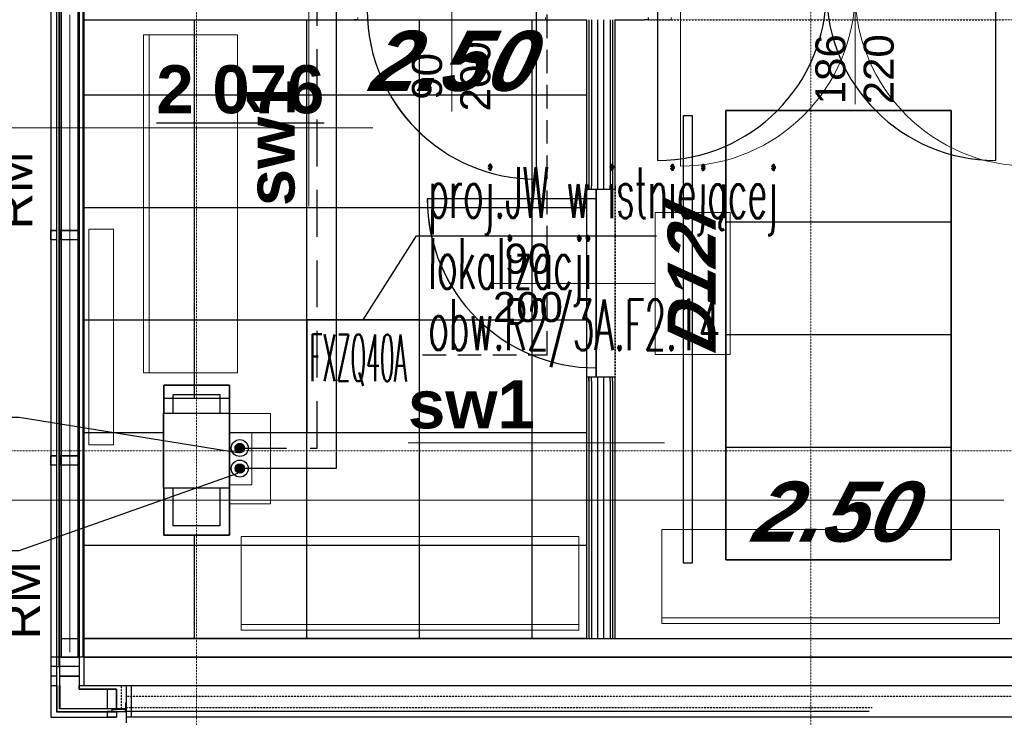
# Model space of a CAD drawing. Header units: millimetres. Extents: x -8838 to 31257, y -6224 to 3754.
# Tile 140 of 185: x -94 to 431, y -3617 to -3245. Entities that reach past the tile are written whole.
import ezdxf
from ezdxf.enums import TextEntityAlignment as Align

# ---------------------------------------------------------------- set-up
doc = ezdxf.new("R2010")
doc.units = ezdxf.units.MM
doc.header["$LTSCALE"] = 10
doc.header["$MEASUREMENT"] = 0
for name, pattern in [('DASHED', [0.75, 0.5, -0.25]), ('HIDDEN', [0.375, 0.25, -0.125]), ('rzut 2 pietra$0$ArchiTECH.PC 1. Line Type', [0.004, 0.003, -0.001]), ('rzut 2 pietra$0$ArchiTECH.PC 4. Line Type', [0.0028, 0.0003, -0.0025]), ('rzut 2 pietra$0$ArchiTECH.PC 5. Line Type', [0.0053, 0.003, -0.001, 0.0003, -0.001]), ('rzut 2 pietra$0$ArchiTECH.PC Solid Line Type', [0]), ('SUFIT_2 PIETRO$0$ArchiTECH.PC 1. Line Type', [0.004, 0.003, -0.001]), ('SUFIT_2 PIETRO$0$ArchiTECH.PC 4. Line Type', [0.0028, 0.0003, -0.0025]), ('SUFIT_2 PIETRO$0$ArchiTECH.PC Solid Line Type', [0])]:
    doc.linetypes.add(name, pattern=pattern)
doc.layers.get('0').update_dxf_attribs({"linetype": 'CONTINUOUS', "lineweight": 9})
for name, color, linetype, lineweight in [('_Etap_4_klimatyzator_w starej_lokalizacji', 4, 'CONTINUOUS', 30), ('_Etap_4_opis', 7, 'CONTINUOUS', 30), ('_Numer_jednostki', 11, 'CONTINUOUS', 30), ('IS_ARCH', 254, 'CONTINUOUS', 18), ('IS_FREON_GAZ', 22, 'DASHED', 30), ('IS_HC_FREON_CIECZ', 22, 'CONTINUOUS', 30), ('IS_UWAGI', 40, 'CONTINUOUS', 18)]:
    doc.layers.add(name, color=color, linetype=linetype, lineweight=lineweight)
for name, color, linetype in [('IS_HC_IZOLACJA', 42, 'CONTINUOUS'), ('IS_WK_KAN_SKROPLINY', 103, 'HIDDEN'), ('SUFIT_2 PIETRO$0$ELEM KONSTRUKCJI - inwent', 254, 'CONTINUOUS'), ('SUFIT_2 PIETRO$0$INWENTARYZACJA', 254, 'CONTINUOUS'), ('SUFIT_2 PIETRO$0$nr pom PB', 254, 'CONTINUOUS'), ('SUFIT_2 PIETRO$0$OŚWIETLENIE_KULAB', 254, 'CONTINUOUS'), ('SUFIT_2 PIETRO$0$sciany projektowane', 254, 'CONTINUOUS'), ('SUFIT_2 PIETRO$0$SUFIT NOWY 39', 254, 'CONTINUOUS'), ('SUFIT_2 PIETRO$0$TYP SUFITÓW_NOWYCH', 254, 'CONTINUOUS')]:
    doc.layers.add(name, color=color, linetype=linetype)
doc.layers.get('0').freeze()
doc.styles.add('romans1', font='simplex.shx', dxfattribs={"width": 0.8})
doc.styles.add('rzut 2 pietra$0$ArchiTECHStyle1', font='arial.ttf', dxfattribs={"height": 0.16})
doc.styles.add('rzut 2 pietra$0$ArchiTECHStyle2', font='arialbd.ttf', dxfattribs={"height": 0.192})
doc.styles.add('rzut 2 pietra$0$ArchiTECHStyle4', font='arialbi.ttf', dxfattribs={"oblique": 15, "height": 0.256})
doc.styles.add('SUFIT_2 PIETRO$0$ArchiTECHStyle1', font='arialbi.ttf', dxfattribs={"oblique": 15, "height": 0.32})
doc.styles.add('SUFIT_2 PIETRO$0$ArchiTECHStyle3', font='arialbd.ttf', dxfattribs={"height": 0.384})

# ---------------------------------------------------------------- blocks, each defined once
blk = doc.blocks.new('jw_FXZQ40A')
blk.add_lwpolyline([(0, 0), (60, 0), (60, 60), (0, 60)], close=True)
at = {"color": 7, "style": 'romans1', "width": 0.35}
blk.add_text('FXZQ40A', height=25, rotation=359.9189, dxfattribs=at).set_placement((1.49, 27.37))

msp = doc.modelspace()

# ---------------------------------------------------------------- hatches: boundary and pattern name
at = {"layer": 'IS_FREON_GAZ', "ltscale": 5}
msp.add_hatch(color=256, dxfattribs=at).paths.add_polyline_path([(25.6, -3473.38, 1), (20.6, -3473.38, 1)])
at = {"layer": 'IS_HC_FREON_CIECZ', "ltscale": 0.02}
msp.add_hatch(color=256, dxfattribs=at).paths.add_polyline_path([(25.62, -3484.33, 1), (20.62, -3484.33, 1)])

# ---------------------------------------------------------------- linework, layer by layer
at = {"layer": '_Etap_4_opis'}
for p, q in [((88.93, -3405.15), (117.37, -3360.34)), ((117.37, -3360.34), (245.25, -3360.34))]:
    msp.add_line(p, q, dxfattribs=at)
at = {"layer": '_Numer_jednostki'}
for points in [[(-201.96, -3457.01), (-94.41, -3457.01), (22.16, -3475.76)], [(-201.96, -3528.01), (-94.41, -3528.01), (22.16, -3486.78)]]:
    msp.add_lwpolyline(points, dxfattribs=at)
at = {"layer": 'IS_ARCH', "linetype": 'rzut 2 pietra$0$ArchiTECH.PC 5. Line Type'}
for p, q in [((0, 773.48), (0, -3884.07)), ((327.47, -3083.76), (327.16, -6167.91)), ((6151.81, -3474.83), (-3581.18, -3474.83))]:
    msp.add_line(p, q, dxfattribs=at)
at = {"layer": 'IS_ARCH', "linetype": 'rzut 2 pietra$0$ArchiTECH.PC Solid Line Type'}
for p, q in [((-60, 60), (-60, -3574.83)), ((-77.5, -238.83), (-77.5, -3584.83)), ((-74.59, -238.83), (-74.59, -3589.83)), ((-73.19, -3589.83), (-73.19, -238.83)), ((-72, -238.83), (-72, -3584.83)), ((-63, -3584.83), (-63, -238.83)), ((-60.5, -238.83), (-60.5, -3584.83)), ((-77.5, -1257), (-77.5, -3616.83)), ((-74.51, -1257), (-74.51, -3613.84)), ((-73.03, -1257), (-73.03, -3612.33)), ((-62.5, -1257), (-62.5, -3601.79)), ((-59.92, -3006.25), (-59.92, -3584.84)), ((59.99, -3207.8), (59.99, -3344.55)), ((351.01, -3218.21), (351.01, -3290.21)), ((136.07, -3222.34), (136.07, -3294)), ((-60.5, -3230.21), (-60.5, -3245.21)), ((258.01, -3230.21), (258.01, -3323.21)), ((-67.48, -3242.5), (-67.48, -3582.17)), ((181.07, -3240.21), (181.07, -3330.21)), ((-60.5, -3245.21), (84.07, -3245.21)), ((86.07, -3245.21), (84.07, -3245.21)), ((84.07, -3245.21), (86.07, -3245.21)), ((86.07, -3243.96), (86.07, -3245.21)), ((186.07, -3243.96), (186.07, -3245.21)), ((186.07, -3245.21), (188.07, -3245.21)), ((186.07, -3245.21), (188.07, -3245.21)), ((188.07, -3245.21), (208.01, -3245.21)), ((208.01, -3245.21), (208.01, -3333.67)), ((209.26, -3245.21), (209.26, -3333.67)), ((210.51, -3245.21), (210.51, -3333.67)), ((213.84, -3333.67), (213.84, -3245.21)), ((217.18, -3333.67), (217.18, -3245.21)), ((220.51, -3245.21), (220.51, -3333.67)), ((221.76, -3245.21), (221.76, -3333.67)), ((223.01, -3333.67), (223.01, -3245.21)), ((223.01, -3245.21), (251.01, -3245.21)), ((253.01, -3245.21), (251.01, -3245.21)), ((253.01, -3243.96), (253.01, -3245.21)), ((-28.18, -3253.23), (-28.18, -3433.23)), ((21.82, -3253.23), (-28.18, -3253.23)), ((-25.18, -3253.23), (-25.18, -3433.23)), ((21.82, -3433.23), (21.82, -3253.23)), ((-163.02, -3302.69), (93.99, -3302.69)), ((208.01, -3335.67), (208.01, -3333.67)), ((208.01, -3335.67), (208.01, -3333.67)), ((209.26, -3335.67), (208.01, -3335.67)), ((209.26, -3335.67), (209.26, -3333.67)), ((210.51, -3335.67), (209.26, -3335.67)), ((210.51, -3335.67), (210.51, -3333.67)), ((213.01, -3335.67), (210.51, -3335.67)), ((220.51, -3335.67), (213.01, -3335.67)), ((213.01, -3335.67), (213.01, -3435.67)), ((213.01, -3435.67), (213.01, -3335.67)), ((213.01, -3335.67), (213.01, -3435.67)), ((213.84, -3335.67), (213.84, -3333.67)), ((217.18, -3335.67), (217.18, -3333.67)), ((220.51, -3335.67), (220.51, -3333.67)), ((221.76, -3335.67), (220.51, -3335.67)), ((221.76, -3335.67), (221.76, -3333.67)), ((223.01, -3335.67), (221.76, -3335.67)), ((223.01, -3333.67), (223.01, -3335.67)), ((213.01, -3340.67), (123.01, -3340.67)), ((244.41, -3423.5), (244.41, -3347.85)), ((244.41, -3347.85), (284.41, -3347.85)), ((284.41, -3347.85), (284.41, -3423.5)), ((-77.5, -3362.5), (-77.5, -3357.5)), ((-77.5, -3357.5), (-74.51, -3357.5)), ((-74.51, -3357.5), (-77.5, -3357.5)), ((-77.5, -3357.5), (-77.5, -3362.5)), ((-74.51, -3357.5), (-74.51, -3362.5)), ((-74.51, -3357.5), (-74.51, -3362.5)), ((-62.5, -3357.5), (-73.03, -3357.5)), ((-73.03, -3357.5), (-73.03, -3362.5)), ((-72.02, -3362.5), (-72.02, -3357.5)), ((-72.02, -3357.5), (-63.01, -3357.5)), ((-63.01, -3357.5), (-63.01, -3362.5)), ((-62.5, -3357.5), (-62.5, -3362.5)), ((-44.23, -3356.7), (-57.23, -3356.7)), ((-57.23, -3356.7), (-57.23, -3471.7)), ((-44.23, -3356.7), (-57.23, -3356.7)), ((-57.23, -3356.7), (-57.23, -3471.7)), ((-44.23, -3471.7), (-44.23, -3356.7)), ((-44.23, -3471.7), (-44.23, -3356.7)), ((-74.51, -3362.5), (-77.5, -3362.5)), ((-74.51, -3362.5), (-77.5, -3362.5)), ((-62.5, -3362.5), (-73.03, -3362.5)), ((-63.01, -3362.5), (-72.02, -3362.5)), ((244.51, -3385.67), (158.01, -3385.67)), ((284.41, -3423.5), (244.41, -3423.5)), ((-28.18, -3433.23), (21.82, -3433.23)), ((209.26, -3435.67), (208.01, -3435.67)), ((208.01, -3435.67), (208.01, -3437.67)), ((208.01, -3437.67), (208.01, -3435.67)), ((210.51, -3435.67), (209.26, -3435.67)), ((209.26, -3437.67), (209.26, -3435.67)), ((213.01, -3435.67), (210.51, -3435.67)), ((210.51, -3437.67), (210.51, -3435.67)), ((220.51, -3435.67), (213.01, -3435.67)), ((213.84, -3437.67), (213.84, -3435.67)), ((217.18, -3437.67), (217.18, -3435.67)), ((221.76, -3435.67), (220.51, -3435.67)), ((220.51, -3437.67), (220.51, -3435.67)), ((223.01, -3435.67), (221.76, -3435.67)), ((221.76, -3437.67), (221.76, -3435.67)), ((223.01, -3437.67), (223.01, -3435.67)), ((17.58, -3439.83), (-17.42, -3439.83)), ((-17.42, -3439.83), (-17.42, -3454.83)), ((17.58, -3454.75), (17.58, -3439.83)), ((208.01, -3437.67), (208.01, -3574.83)), ((209.26, -3437.67), (209.26, -3574.83)), ((210.51, -3437.67), (210.51, -3574.83)), ((213.84, -3574.83), (213.84, -3437.67)), ((217.18, -3574.83), (217.18, -3437.67)), ((220.51, -3437.67), (220.51, -3574.83)), ((221.76, -3437.67), (221.76, -3574.83)), ((223.01, -3574.83), (223.01, -3437.67)), ((-12.42, -3444.83), (12.58, -3444.83)), ((-12.42, -3454.83), (-12.42, -3444.83)), ((12.58, -3444.83), (12.58, -3454.75)), ((-17.47, -3454.75), (17.53, -3454.75)), ((-17.47, -3494.75), (-17.47, -3454.75)), ((-17.47, -3454.75), (17.53, -3454.75)), ((-17.47, -3494.75), (-17.47, -3454.75)), ((-17.42, -3454.83), (-12.42, -3454.83)), ((12.58, -3454.75), (17.58, -3454.75)), ((17.53, -3454.75), (17.53, -3494.75)), ((17.53, -3454.75), (17.53, -3494.75)), ((-57.23, -3471.7), (-44.23, -3471.7)), ((-57.23, -3471.7), (-44.23, -3471.7)), ((249.52, -3470.58), (112.77, -3470.58)), ((-77.5, -3482.5), (-77.5, -3477.5)), ((-77.5, -3477.5), (-74.51, -3477.5)), ((-77.5, -3477.5), (-77.5, -3482.5)), ((-74.51, -3477.5), (-77.5, -3477.5)), ((-74.51, -3477.5), (-74.51, -3482.5)), ((-74.51, -3477.5), (-74.51, -3482.5)), ((-73.03, -3477.5), (-73.03, -3482.5)), ((-62.5, -3477.5), (-73.03, -3477.5)), ((-72.02, -3482.5), (-72.02, -3477.5)), ((-72.02, -3477.5), (-63.01, -3477.5)), ((-63.01, -3477.5), (-63.01, -3482.5)), ((-62.5, -3477.5), (-62.5, -3482.5)), ((-74.51, -3482.5), (-77.5, -3482.5)), ((-74.51, -3482.5), (-77.5, -3482.5)), ((-62.5, -3482.5), (-73.03, -3482.5)), ((-63.01, -3482.5), (-72.02, -3482.5)), ((17.53, -3494.75), (-17.47, -3494.75)), ((17.53, -3494.75), (-17.47, -3494.75)), ((-12.42, -3494.83), (-17.42, -3494.83)), ((-17.42, -3494.83), (-17.42, -3519.83)), ((-12.42, -3514.83), (-12.42, -3494.83)), ((17.58, -3494.83), (12.58, -3494.83)), ((12.58, -3494.83), (12.58, -3514.83)), ((17.58, -3519.83), (17.58, -3494.83)), ((-163.02, -3501.12), (430.27, -3501.12)), ((12.58, -3514.83), (-12.42, -3514.83)), ((-17.42, -3519.83), (17.58, -3519.83)), ((203.83, -3520.45), (23.83, -3520.45)), ((23.83, -3520.45), (23.83, -3570.45)), ((203.83, -3570.45), (203.83, -3520.45)), ((427.95, -3516.85), (247.95, -3516.85)), ((247.95, -3516.85), (247.95, -3566.85)), ((427.95, -3566.85), (427.95, -3516.85)), ((23.83, -3567.45), (203.83, -3567.45)), ((247.95, -3563.85), (427.95, -3563.85)), ((247.95, -3566.85), (427.95, -3566.85)), ((23.83, -3570.45), (203.83, -3570.45)), ((-72, -3574.83), (-63, -3574.83)), ((-60, -3574.83), (732.5, -3574.83)), ((208.01, -3574.83), (223.01, -3574.83)), ((-77.5, -3584.83), (-77.5, -3599.83)), ((-71, -3584.83), (-77.5, -3584.83)), ((-72, -3584.83), (-63, -3584.83)), ((-63, -3584.83), (-71, -3584.83)), ((-60.5, -3584.83), (-63, -3584.83)), ((732.49, -3584.83), (-60.5, -3584.83)), ((-59.92, -3584.83), (-59.92, -3599.83)), ((-59.92, -3584.83), (732.49, -3584.83)), ((-0.19, -3584.83), (-59.92, -3584.84)), ((-74.51, -3589.83), (-77.5, -3589.83)), ((-74.51, -3589.83), (-77.5, -3589.83)), ((-77.5, -3589.83), (-77.5, -3594.83)), ((-74.59, -3589.83), (-73.19, -3589.83)), ((-74.51, -3589.83), (-74.51, -3594.83)), ((-74.51, -3589.83), (-74.51, -3594.83)), ((-62.5, -3589.83), (-73.03, -3589.83)), ((-73.03, -3589.83), (-73.03, -3594.83)), ((-62.5, -3589.83), (-73.03, -3589.83)), ((-62.5, -3589.83), (-62.5, -3594.83)), ((-74.51, -3594.83), (-77.5, -3594.83)), ((-74.51, -3594.83), (-77.5, -3594.83)), ((-62.5, -3594.83), (-73.03, -3594.83)), ((-73.03, -3594.83), (-62.5, -3594.83)), ((-77.5, -3599.83), (-74.32, -3599.83)), ((-74.32, -3599.83), (-74.32, -3613.73)), ((-72.92, -3599.83), (-72.85, -3599.83)), ((-72.92, -3612.33), (-72.92, -3599.83)), ((-72.85, -3599.83), (-72.85, -3612.19)), ((-62.5, -3601.79), (-42.5, -3601.79)), ((-62.45, -3599.83), (-37.5, -3599.83)), ((-62.45, -3601.79), (-62.45, -3599.83)), ((-42.5, -3601.79), (-62.45, -3601.79)), ((-59.92, -3599.83), (732.49, -3599.83)), ((-42.5, -3601.79), (-47.5, -3601.79)), ((-47.5, -3601.79), (-47.5, -3612.33)), ((-42.5, -3612.19), (-42.5, -3601.79)), ((-42.5, -3601.79), (-42.5, -3612.33)), ((-37.5, -3599.83), (-37.5, -3619.83)), ((-34.5, -3599.83), (732.49, -3599.83)), ((-34.5, -3616.83), (-34.5, -3599.83)), ((-37.69, -3609.2), (-37.69, -3612.44)), ((-74.51, -3613.84), (-42.5, -3613.84)), ((-74.32, -3613.73), (-37.69, -3613.73)), ((-42.5, -3612.33), (-73.03, -3612.33)), ((-37.69, -3612.33), (-72.92, -3612.33)), ((-72.85, -3612.19), (-42.5, -3612.19)), ((-42.5, -3612.33), (-47.5, -3612.33)), ((-42.5, -3613.8), (-47.5, -3613.8)), ((-47.5, -3613.8), (-47.5, -3616.8)), ((-47.5, -3613.8), (-42.5, -3613.8)), ((-47.5, -3613.8), (-47.5, -3616.8)), ((-44.98, -3612.43), (-37.69, -3612.44)), ((-44.98, -3612.48), (-37.58, -3612.49)), ((-44.98, -3612.48), (-44.98, -3613.76)), ((-44.98, -3613.76), (-37.58, -3613.76)), ((-42.5, -3613.8), (-42.5, -3616.8)), ((-42.5, -3613.8), (-42.5, -3616.8)), ((-37.69, -3613.73), (-37.69, -3612.33)), ((-37.58, -3612.49), (-37.58, -3613.76)), ((-37.5, -3613.83), (-37.5, -3616.83)), ((358.51, -3613.83), (-37.5, -3613.83)), ((-77.5, -3616.83), (-42.5, -3616.83)), ((-42.5, -3616.8), (-47.5, -3616.8)), ((358.51, -3616.83), (-37.5, -3616.83)), ((718.38, -3616.83), (-34.5, -3616.83))]:
    msp.add_line(p, q, dxfattribs=at)
at = {"layer": 'IS_ARCH', "linetype": 'rzut 2 pietra$0$ArchiTECH.PC 1. Line Type'}
for p, q in [((-59.97, -1262), (-59.92, -3599.83)), ((86.07, -3245.21), (186.07, -3245.21)), ((253.01, -3245.21), (449.01, -3245.21)), ((208.01, -3335.67), (208.01, -3435.67)), ((223.01, -3335.67), (223.01, -3435.67)), ((-59.92, -3599.83), (732.5, -3599.84))]:
    msp.add_line(p, q, dxfattribs=at)
at = {"layer": 'IS_ARCH', "linetype": 'rzut 2 pietra$0$ArchiTECH.PC 4. Line Type'}
for p, q in [((-40.09, -3599.83), (-40.08, -3612.34)), ((-37.5, -3599.83), (-37.5, -3611.83)), ((725, -3605.83), (-37.5, -3605.83)), ((-42.5, -3612.33), (-37.58, -3612.33)), ((360.08, -3611.83), (-37.5, -3611.83))]:
    msp.add_line(p, q, dxfattribs=at)
at = {"layer": 'IS_ARCH', "linetype": 'rzut 2 pietra$0$ArchiTECH.PC Solid Line Type'}
for centre, radius, start, end in [((258.01, -3230.21), 93, 270, 0), ((444.01, -3230.21), 93, 180, 270), ((181.07, -3240.21), 90, 180, 270), ((213.01, -3340.67), 90, 180, 270)]:
    msp.add_arc(centre, radius, start, end, dxfattribs=at)
at = {"layer": 'IS_FREON_GAZ', "ltscale": 5}
msp.add_lwpolyline([(23.1, -3473.38), (64.41, -3473.38), (64.41, -1010.25), (329.93, -1010.25)], dxfattribs=at)
msp.add_circle((23.1, -3473.38), 2.5, dxfattribs=at)
at = {"layer": 'IS_HC_FREON_CIECZ', "ltscale": 0.02}
msp.add_lwpolyline([(329.93, -1020.25), (74.41, -1020.25), (74.41, -3484.34), (23.12, -3484.34)], dxfattribs=at)
msp.add_circle((23.12, -3484.33), 2.5, dxfattribs=at)
at = {"layer": 'IS_HC_IZOLACJA'}
for centre in [(23.1, -3473.38), (23.12, -3484.33)]:
    msp.add_circle(centre, 4.5, dxfattribs=at)
at = {"layer": 'IS_UWAGI'}
for points in [[(39.57, -3493.02), (39.51, -3455.02), (17.51, -3455.05)], [(39.52, -3458.61), (39.58, -3503.02), (17.58, -3503.05)], [(29.57, -3493.03), (29.53, -3465.03), (17.53, -3465.05)], [(29.53, -3465.03), (29.57, -3493.03), (17.57, -3493.05)]]:
    msp.add_lwpolyline(points, dxfattribs=at)
at = {"layer": 'IS_WK_KAN_SKROPLINY', "lineweight": 30, "ltscale": 5}
msp.add_lwpolyline([(120.54, -3423.69), (186.92, -3423.69), (186.92, -2186.12), (299.41, -2186.12)], dxfattribs=at)
at = {"layer": 'SUFIT_2 PIETRO$0$ELEM KONSTRUKCJI - inwent', "linetype": 'SUFIT_2 PIETRO$0$ArchiTECH.PC Solid Line Type'}
for p, q in [((-17.47, -3454.75), (17.53, -3454.75)), ((-17.47, -3494.75), (-17.47, -3454.75)), ((-17.47, -3454.75), (17.53, -3454.75)), ((-17.47, -3494.75), (-17.47, -3454.75)), ((17.53, -3454.75), (17.53, -3494.75)), ((17.53, -3454.75), (17.53, -3494.75)), ((17.53, -3494.75), (-17.47, -3494.75)), ((17.53, -3494.75), (-17.47, -3494.75))]:
    msp.add_line(p, q, dxfattribs=at)
at = {"layer": 'SUFIT_2 PIETRO$0$INWENTARYZACJA', "linetype": 'SUFIT_2 PIETRO$0$ArchiTECH.PC Solid Line Type'}
for p, q in [((-60, 60), (-60, -3574.83)), ((-77.5, -238.83), (-77.5, -3584.83)), ((-74.59, -238.83), (-74.59, -3589.83)), ((-73.19, -3589.83), (-73.19, -238.83)), ((-72, -238.83), (-72, -3584.83)), ((-63, -3584.83), (-63, -238.83)), ((-60.5, -238.83), (-60.5, -3584.83)), ((-77.5, -1257), (-77.5, -3616.83)), ((-74.51, -1257), (-74.51, -3613.84)), ((-73.03, -1257), (-73.03, -3612.33)), ((-62.5, -1257), (-62.5, -3601.79)), ((-59.92, -3006.25), (-59.92, -3584.84)), ((-77.5, -3357.5), (-77.5, -3362.5)), ((-74.51, -3357.5), (-77.5, -3357.5)), ((-77.5, -3357.5), (-74.51, -3357.5)), ((-77.5, -3362.5), (-77.5, -3357.5)), ((-74.51, -3357.5), (-74.51, -3362.5)), ((-74.51, -3357.5), (-74.51, -3362.5)), ((-73.03, -3357.5), (-73.03, -3362.5)), ((-62.5, -3357.5), (-73.03, -3357.5)), ((-72.02, -3357.5), (-63.01, -3357.5)), ((-72.02, -3362.5), (-72.02, -3357.5)), ((-63.01, -3357.5), (-63.01, -3362.5)), ((-62.5, -3357.5), (-62.5, -3362.5)), ((-74.51, -3362.5), (-77.5, -3362.5)), ((-74.51, -3362.5), (-77.5, -3362.5)), ((-62.5, -3362.5), (-73.03, -3362.5)), ((-63.01, -3362.5), (-72.02, -3362.5)), ((17.58, -3439.83), (-17.42, -3439.83)), ((-17.42, -3439.83), (-17.42, -3454.83)), ((17.58, -3454.75), (17.58, -3439.83)), ((-12.42, -3444.83), (12.58, -3444.83)), ((-12.42, -3454.83), (-12.42, -3444.83)), ((12.58, -3444.83), (12.58, -3454.75)), ((-17.42, -3454.83), (-12.42, -3454.83)), ((12.58, -3454.75), (17.58, -3454.75)), ((-74.51, -3477.5), (-77.5, -3477.5)), ((-77.5, -3477.5), (-77.5, -3482.5)), ((-77.5, -3477.5), (-74.51, -3477.5)), ((-77.5, -3482.5), (-77.5, -3477.5)), ((-74.51, -3477.5), (-74.51, -3482.5)), ((-74.51, -3477.5), (-74.51, -3482.5)), ((-62.5, -3477.5), (-73.03, -3477.5)), ((-73.03, -3477.5), (-73.03, -3482.5)), ((-72.02, -3477.5), (-63.01, -3477.5)), ((-72.02, -3482.5), (-72.02, -3477.5)), ((-63.01, -3477.5), (-63.01, -3482.5)), ((-62.5, -3477.5), (-62.5, -3482.5)), ((-74.51, -3482.5), (-77.5, -3482.5)), ((-74.51, -3482.5), (-77.5, -3482.5)), ((-62.5, -3482.5), (-73.03, -3482.5)), ((-63.01, -3482.5), (-72.02, -3482.5)), ((-12.42, -3494.83), (-17.42, -3494.83)), ((-17.42, -3494.83), (-17.42, -3519.83)), ((-12.42, -3514.83), (-12.42, -3494.83)), ((17.58, -3494.83), (12.58, -3494.83)), ((12.58, -3494.83), (12.58, -3514.83)), ((17.58, -3519.83), (17.58, -3494.83)), ((12.58, -3514.83), (-12.42, -3514.83)), ((-17.42, -3519.83), (17.58, -3519.83)), ((-72, -3574.83), (-63, -3574.83)), ((-60, -3574.83), (732.5, -3574.83)), ((-77.5, -3584.83), (-77.5, -3599.83)), ((-71, -3584.83), (-77.5, -3584.83)), ((-72, -3584.83), (-63, -3584.83)), ((-63, -3584.83), (-71, -3584.83)), ((-60.5, -3584.83), (-63, -3584.83)), ((732.49, -3584.83), (-60.5, -3584.83)), ((-0.19, -3584.83), (-59.92, -3584.84)), ((-59.92, -3584.83), (732.49, -3584.83)), ((-59.92, -3584.83), (-59.92, -3599.83)), ((-77.5, -3589.83), (-77.5, -3594.83)), ((-74.51, -3589.83), (-77.5, -3589.83)), ((-74.51, -3589.83), (-77.5, -3589.83)), ((-74.59, -3589.83), (-73.19, -3589.83)), ((-74.51, -3589.83), (-74.51, -3594.83)), ((-74.51, -3589.83), (-74.51, -3594.83)), ((-62.5, -3589.83), (-73.03, -3589.83)), ((-73.03, -3589.83), (-73.03, -3594.83)), ((-62.5, -3589.83), (-73.03, -3589.83)), ((-62.5, -3589.83), (-62.5, -3594.83)), ((-74.51, -3594.83), (-77.5, -3594.83)), ((-74.51, -3594.83), (-77.5, -3594.83)), ((-73.03, -3594.83), (-62.5, -3594.83)), ((-62.5, -3594.83), (-73.03, -3594.83)), ((-77.5, -3599.83), (-74.32, -3599.83)), ((-74.32, -3599.83), (-74.32, -3613.73)), ((-72.92, -3599.83), (-72.85, -3599.83)), ((-72.92, -3612.33), (-72.92, -3599.83)), ((-72.85, -3599.83), (-72.85, -3612.19)), ((-62.5, -3601.79), (-42.5, -3601.79)), ((-62.45, -3599.83), (-37.5, -3599.83)), ((-62.45, -3601.79), (-62.45, -3599.83)), ((-42.5, -3601.79), (-62.45, -3601.79)), ((-59.92, -3599.83), (732.49, -3599.83)), ((-47.5, -3601.79), (-47.5, -3612.33)), ((-42.5, -3601.79), (-47.5, -3601.79)), ((-42.5, -3612.19), (-42.5, -3601.79)), ((-42.5, -3601.79), (-42.5, -3612.33)), ((-37.5, -3599.83), (-37.5, -3619.83)), ((-34.5, -3599.83), (732.49, -3599.83)), ((-34.5, -3616.83), (-34.5, -3599.83)), ((-37.69, -3609.2), (-37.69, -3612.44)), ((-74.51, -3613.84), (-42.5, -3613.84)), ((-74.32, -3613.73), (-37.69, -3613.73)), ((-42.5, -3612.33), (-73.03, -3612.33)), ((-37.69, -3612.33), (-72.92, -3612.33)), ((-72.85, -3612.19), (-42.5, -3612.19)), ((-42.5, -3612.33), (-47.5, -3612.33)), ((-47.5, -3613.8), (-47.5, -3616.8)), ((-47.5, -3613.8), (-42.5, -3613.8)), ((-47.5, -3613.8), (-47.5, -3616.8)), ((-42.5, -3613.8), (-47.5, -3613.8)), ((-44.98, -3612.43), (-37.69, -3612.44)), ((-44.98, -3612.48), (-44.98, -3613.76)), ((-44.98, -3612.48), (-37.58, -3612.49)), ((-44.98, -3613.76), (-37.58, -3613.76)), ((-42.5, -3613.8), (-42.5, -3616.8)), ((-42.5, -3613.8), (-42.5, -3616.8)), ((-37.69, -3613.73), (-37.69, -3612.33)), ((-37.58, -3612.49), (-37.58, -3613.76)), ((358.51, -3613.83), (-37.5, -3613.83)), ((-37.5, -3613.83), (-37.5, -3616.83)), ((-77.5, -3616.83), (-42.5, -3616.83)), ((-42.5, -3616.8), (-47.5, -3616.8)), ((358.51, -3616.83), (-37.5, -3616.83)), ((718.38, -3616.83), (-34.5, -3616.83))]:
    msp.add_line(p, q, dxfattribs=at)
at = {"layer": 'SUFIT_2 PIETRO$0$INWENTARYZACJA', "linetype": 'SUFIT_2 PIETRO$0$ArchiTECH.PC 1. Line Type'}
for p, q in [((-59.97, -1262), (-59.92, -3599.83)), ((-59.92, -3599.83), (732.5, -3599.84))]:
    msp.add_line(p, q, dxfattribs=at)
at = {"layer": 'SUFIT_2 PIETRO$0$INWENTARYZACJA', "linetype": 'SUFIT_2 PIETRO$0$ArchiTECH.PC 4. Line Type'}
for p, q in [((-40.09, -3599.83), (-40.08, -3612.34)), ((-37.5, -3599.83), (-37.5, -3611.83)), ((725, -3605.83), (-37.5, -3605.83)), ((-42.5, -3612.33), (-37.58, -3612.33)), ((360.08, -3611.83), (-37.5, -3611.83))]:
    msp.add_line(p, q, dxfattribs=at)
at = {"layer": 'SUFIT_2 PIETRO$0$OŚWIETLENIE_KULAB', "linetype": 'SUFIT_2 PIETRO$0$ArchiTECH.PC Solid Line Type'}
for p, q in [((264.34, -3296.32), (259.34, -3296.32)), ((259.34, -3296.32), (259.34, -3534.52)), ((264.34, -3296.32), (259.34, -3296.32)), ((259.34, -3296.32), (259.34, -3534.52)), ((264.34, -3534.52), (264.34, -3296.32)), ((264.34, -3534.52), (264.34, -3296.32)), ((259.34, -3534.52), (264.34, -3534.52)), ((259.34, -3534.52), (264.34, -3534.52))]:
    msp.add_line(p, q, dxfattribs=at)
at = {"layer": 'SUFIT_2 PIETRO$0$sciany projektowane', "linetype": 'SUFIT_2 PIETRO$0$ArchiTECH.PC Solid Line Type'}
for p, q in [((-60.5, -3230.11), (-60.5, -3245.31)), ((245.8, -3230.11), (245.8, -3320.11)), ((425.8, -3230.11), (425.8, -3320.11)), ((181.07, -3240.11), (181.07, -3330.11)), ((-60.5, -3245.31), (84.07, -3245.31)), ((86.07, -3245.31), (84.07, -3245.31)), ((86.07, -3245.11), (86.07, -3245.31)), ((186.07, -3245.11), (186.07, -3245.31)), ((186.07, -3245.31), (188.07, -3245.31)), ((188.07, -3245.31), (207.91, -3245.31)), ((207.91, -3245.31), (207.91, -3333.67)), ((209.21, -3245.31), (209.21, -3333.67)), ((210.51, -3245.31), (210.51, -3333.67)), ((213.84, -3333.67), (213.84, -3245.31)), ((217.18, -3333.67), (217.18, -3245.31)), ((220.51, -3245.31), (220.51, -3333.67)), ((221.81, -3245.31), (221.81, -3333.67)), ((223.11, -3245.31), (238.8, -3245.31)), ((223.11, -3333.67), (223.11, -3245.31)), ((240.8, -3245.31), (238.8, -3245.31)), ((240.8, -3244.01), (240.8, -3245.31)), ((207.91, -3335.67), (207.91, -3333.67)), ((208.11, -3335.67), (207.91, -3335.67)), ((209.21, -3335.67), (208.11, -3335.67)), ((209.21, -3335.67), (209.21, -3333.67)), ((210.51, -3335.67), (209.21, -3335.67)), ((210.51, -3335.67), (210.51, -3333.67)), ((213.11, -3335.67), (210.51, -3335.67)), ((220.51, -3335.67), (213.11, -3335.67)), ((213.11, -3335.67), (213.11, -3435.67)), ((213.11, -3435.67), (213.11, -3335.67)), ((213.11, -3335.67), (213.11, -3435.67)), ((213.84, -3335.67), (213.84, -3333.67)), ((217.18, -3335.67), (217.18, -3333.67)), ((220.51, -3335.67), (220.51, -3333.67)), ((221.81, -3335.67), (220.51, -3335.67)), ((221.81, -3335.67), (221.81, -3333.67)), ((223.11, -3335.67), (221.81, -3335.67)), ((223.11, -3333.67), (223.11, -3335.67)), ((213.11, -3340.67), (123.11, -3340.67)), ((208.11, -3435.67), (207.91, -3435.67)), ((207.91, -3435.67), (207.91, -3437.67)), ((209.21, -3435.67), (208.11, -3435.67)), ((210.51, -3435.67), (209.21, -3435.67)), ((209.21, -3437.67), (209.21, -3435.67)), ((213.11, -3435.67), (210.51, -3435.67)), ((210.51, -3437.67), (210.51, -3435.67)), ((220.51, -3435.67), (213.11, -3435.67)), ((213.84, -3437.67), (213.84, -3435.67)), ((217.18, -3437.67), (217.18, -3435.67)), ((221.81, -3435.67), (220.51, -3435.67)), ((220.51, -3437.67), (220.51, -3435.67)), ((223.11, -3435.67), (221.81, -3435.67)), ((221.81, -3437.67), (221.81, -3435.67)), ((223.11, -3437.67), (223.11, -3435.67)), ((207.91, -3437.67), (207.91, -3574.83)), ((209.21, -3437.67), (209.21, -3574.83)), ((210.51, -3437.67), (210.51, -3574.83)), ((213.84, -3574.83), (213.84, -3437.67)), ((217.18, -3574.83), (217.18, -3437.67)), ((220.51, -3437.67), (220.51, -3574.83)), ((221.81, -3437.67), (221.81, -3574.83)), ((223.11, -3574.83), (223.11, -3437.67)), ((207.91, -3574.83), (223.11, -3574.83))]:
    msp.add_line(p, q, dxfattribs=at)
at = {"layer": 'SUFIT_2 PIETRO$0$sciany projektowane', "linetype": 'SUFIT_2 PIETRO$0$ArchiTECH.PC 1. Line Type'}
for p, q in [((86.07, -3245.31), (186.07, -3245.31)), ((240.8, -3245.31), (430.8, -3245.31)), ((207.91, -3335.67), (207.91, -3435.67)), ((223.11, -3335.67), (223.11, -3435.67))]:
    msp.add_line(p, q, dxfattribs=at)
at = {"layer": 'SUFIT_2 PIETRO$0$sciany projektowane', "linetype": 'SUFIT_2 PIETRO$0$ArchiTECH.PC Solid Line Type'}
for centre, start, end in [((245.8, -3230.11), 270, 0), ((425.8, -3230.11), 180, 270), ((181.07, -3240.11), 180, 270), ((213.11, -3340.67), 180, 270)]:
    msp.add_arc(centre, 90, start, end, dxfattribs=at)
at = {"layer": 'SUFIT_2 PIETRO$0$SUFIT NOWY 39', "linetype": 'SUFIT_2 PIETRO$0$ArchiTECH.PC Solid Line Type'}
for p, q in [((-60, -3574.83), (-59.92, -3245.31)), ((-59.92, -3245.31), (207.91, -3245.31)), ((-1.07, -3446.83), (-1.07, -3245.31)), ((58.93, -3574.83), (58.93, -3245.31)), ((118.93, -3574.83), (118.93, -3245.31)), ((178.93, -3574.83), (178.93, -3245.31)), ((207.91, -3245.31), (207.91, -3574.83)), ((-59.93, -3285.15), (207.91, -3285.15)), ((402.14, -3293.5), (282.13, -3293.5)), ((282.13, -3293.5), (282.14, -3532.86)), ((282.14, -3293.5), (282.14, -3532.86)), ((402.14, -3293.5), (402.14, -3532.86)), ((402.14, -3532.86), (402.14, -3293.5)), ((-59.94, -3345.15), (207.91, -3345.15)), ((282.14, -3352.86), (402.14, -3352.86)), ((-59.96, -3405.15), (207.91, -3405.15)), ((282.14, -3412.86), (402.14, -3412.86)), ((-17.42, -3446.83), (17.58, -3446.83)), ((-17.42, -3519.83), (-17.42, -3446.83)), ((17.58, -3446.83), (17.58, -3519.83)), ((-59.97, -3465.15), (-17.42, -3465.15)), ((17.58, -3465.15), (207.91, -3465.15)), ((282.14, -3472.86), (402.14, -3472.86)), ((17.58, -3519.83), (-17.42, -3519.83)), ((-1.07, -3574.83), (-1.07, -3519.83)), ((-59.99, -3525.15), (207.91, -3525.15)), ((282.14, -3532.86), (402.14, -3532.86)), ((282.14, -3532.86), (402.14, -3532.86)), ((207.91, -3574.83), (-60, -3574.83))]:
    msp.add_line(p, q, dxfattribs=at)
at = {"layer": 'SUFIT_2 PIETRO$0$TYP SUFITÓW_NOWYCH', "linetype": 'SUFIT_2 PIETRO$0$ArchiTECH.PC Solid Line Type'}
for p, q in [((-59.92, -3245.31), (207.91, -3245.31)), ((-59.92, -3574.83), (-59.92, -3245.31)), ((207.91, -3245.31), (207.91, -3574.83)), ((282.13, -3293.5), (402.14, -3293.5)), ((282.13, -3532.86), (282.13, -3293.5)), ((402.14, -3293.5), (402.14, -3532.86)), ((-17.42, -3439.83), (17.58, -3439.83)), ((-17.42, -3519.83), (-17.42, -3439.83)), ((17.58, -3439.83), (17.58, -3519.83)), ((17.58, -3519.83), (-17.42, -3519.83)), ((402.14, -3532.86), (282.13, -3532.86)), ((207.91, -3574.83), (-59.92, -3574.83))]:
    msp.add_line(p, q, dxfattribs=at)

# ---------------------------------------------------------------- block references
at = {"layer": '_Etap_4_klimatyzator_w starej_lokalizacji'}
msp.add_blockref('jw_FXZQ40A', (58.93, -3465.15), dxfattribs=at)

# ---------------------------------------------------------------- texts
at = {"layer": '_Etap_4_opis', "style": 'romans1', "width": 0.5}
for s, p in [('proj.JW w istniejącej', (123.58, -3350.68)), ('lokalizacji', (123.58, -3388.51)), ('obw.R2/3A.F2.14', (123.58, -3421.12))]:
    msp.add_text(s, height=27, rotation=359.9189, dxfattribs=at).set_placement(p)
at = {"layer": 'IS_ARCH'}
for s, height, style, p in [('186', 16, 'rzut 2 pietra$0$ArchiTECHStyle1', (350.65, -3290.21)), ('220', 16, 'rzut 2 pietra$0$ArchiTECHStyle1', (376.38, -3290.21)), ('200', 16, 'rzut 2 pietra$0$ArchiTECHStyle1', (161.44, -3294)), ('90', 16, 'rzut 2 pietra$0$ArchiTECHStyle1', (135.71, -3287.78)), ('sw1', 25.6, 'rzut 2 pietra$0$ArchiTECHStyle2', (59.99, -3344.55)), ('RM', 19.2, 'rzut 2 pietra$0$ArchiTECHStyle1', (-81.73, -3356.85)), ('RM', 19.2, 'rzut 2 pietra$0$ArchiTECHStyle1', (-77.5, -3575.43))]:
    msp.add_text(s, height=height, rotation=90, dxfattribs=dict(at, style=style)).set_placement(p, align=Align.BOTTOM_LEFT)
at = {"layer": 'IS_ARCH', "style": 'rzut 2 pietra$0$ArchiTECHStyle4', "oblique": 15}
msp.add_text('D12l', height=25.6, rotation=90, dxfattribs=at).set_placement((284.41, -3423.5), align=Align.BOTTOM_LEFT)
at = {"layer": 'IS_ARCH'}
for s, height, style, p in [('90', 16, 'rzut 2 pietra$0$ArchiTECHStyle1', (164.23, -3385.31)), ('200', 16, 'rzut 2 pietra$0$ArchiTECHStyle1', (158.01, -3411.04)), ('sw1', 25.6, 'rzut 2 pietra$0$ArchiTECHStyle2', (112.77, -3470.58))]:
    msp.add_text(s, height=height, dxfattribs=dict(at, style=style)).set_placement(p, align=Align.BOTTOM_LEFT)
at = {"layer": 'SUFIT_2 PIETRO$0$nr pom PB', "style": 'SUFIT_2 PIETRO$0$ArchiTECHStyle3'}
msp.add_text('%%u2 076%%u', height=25.6, dxfattribs=at).set_placement((-21.32, -3302.69), align=Align.BOTTOM_LEFT)
at = {"layer": 'SUFIT_2 PIETRO$0$SUFIT NOWY 39', "style": 'SUFIT_2 PIETRO$0$ArchiTECHStyle1', "oblique": 15}
for p in [(91.52, -3292.68), (295.3, -3532.86)]:
    msp.add_text('2.50', height=32, dxfattribs=at).set_placement(p, align=Align.BOTTOM_LEFT)

doc.saveas('drawing.dxf')
